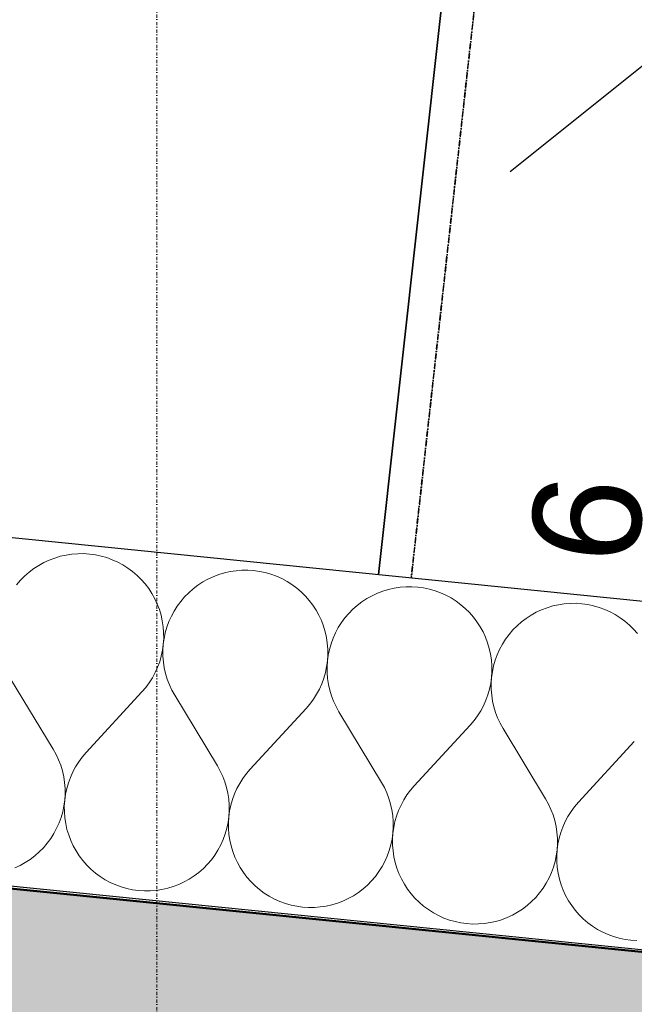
# Model space of a CAD drawing. Header units: millimetres. Extents: x -25972 to 4435, y -2839 to 20217.
# Tile 84 of 110: x -14913 to -14630, y 9410 to 9865. Entities that reach past the tile are written whole.
import ezdxf

# ---------------------------------------------------------------- set-up
doc = ezdxf.new("R2010")
doc.units = ezdxf.units.MM
doc.header["$MEASUREMENT"] = 0
for name, pattern in [('Wipeout_Contour', [1000, 0, -1000]), ('Čerchovaná M', [4.5, 2.5, -0.85, 0.3, -0.85]), ('Čerchovaná S', [3.5, 1.5, -0.85, 0.3, -0.85])]:
    doc.linetypes.add(name, pattern=pattern)
for name, color, linetype in [('7._POHLED ZÁPADNÍ_2_3D prvky fasada nove', 7, 'Continuous'), ('7._POHLED ZÁPADNÍ_2_Interiér - schodiště', 7, 'Continuous'), ('7._POHLED ZÁPADNÍ_2_Konstrukce - nosné', 7, 'Continuous'), ('7._POHLED ZÁPADNÍ_2_Nové_Interiér - schodiště', 7, 'Continuous'), ('7._POHLED ZÁPADNÍ_2_Nové_Konstrukce - nosné', 7, 'Continuous'), ('7._POHLED ZÁPADNÍ_2_Nové_Výplně – Řezové', 7, 'Continuous'), ('7._POHLED ZÁPADNÍ_2_Výplně – Řezové', 7, 'Continuous'), ('7._POHLED ZÁPADNÍ_2_Značky - řezy', 7, 'Continuous')]:
    doc.layers.add(name, color=color, linetype=linetype)
doc.styles.add('GENEROVANÝ_STYL_1', font='txt')

# ---------------------------------------------------------------- blocks, each defined once
blk = doc.blocks.new('*X38', base_point=(-26263.07, -5016.56))
at = {"layer": '7._POHLED ZÁPADNÍ_2_Nové_Výplně – Řezové', "color": 21, "linetype": 'Continuous', "lineweight": 20, "true_color": 0xffaaaa}
for p, q in [((-14899.8, 9614.94), (-14902.27, 9613.8)), ((-14897.26, 9615.91), (-14899.8, 9614.94)), ((-14894.66, 9616.69), (-14897.26, 9615.91)), ((-14892, 9617.29), (-14894.66, 9616.69)), ((-14889.31, 9617.69), (-14892, 9617.29)), ((-14886.6, 9617.91), (-14889.31, 9617.69)), ((-14883.88, 9617.92), (-14886.6, 9617.91)), ((-14881.16, 9617.75), (-14883.88, 9617.92)), ((-14878.47, 9617.38), (-14881.16, 9617.75)), ((-14875.81, 9616.82), (-14878.47, 9617.38)), ((-14873.19, 9616.07), (-14875.81, 9616.82)), ((-14870.64, 9615.13), (-14873.19, 9616.07)), ((-14868.15, 9614.02), (-14870.64, 9615.13)), ((-14906.93, 9610.99), (-14909.09, 9609.34)), ((-14904.65, 9612.48), (-14906.93, 9610.99)), ((-14902.27, 9613.8), (-14904.65, 9612.48)), ((-14865.76, 9612.73), (-14868.15, 9614.02)), ((-14863.46, 9611.28), (-14865.76, 9612.73)), ((-14861.27, 9609.66), (-14863.46, 9611.28)), ((-14813.51, 9610.05), (-14816.2, 9609.64)), ((-14810.79, 9610.26), (-14813.51, 9610.05)), ((-14808.07, 9610.28), (-14810.79, 9610.26)), ((-14805.36, 9610.1), (-14808.07, 9610.28)), ((-14802.66, 9609.73), (-14805.36, 9610.1)), ((-14913.05, 9605.61), (-14914.82, 9603.54)), ((-14911.14, 9607.55), (-14913.05, 9605.61)), ((-14909.09, 9609.34), (-14911.14, 9607.55)), ((-14859.2, 9607.89), (-14861.27, 9609.66)), ((-14857.27, 9605.98), (-14859.2, 9607.89)), ((-14855.47, 9603.93), (-14857.27, 9605.98)), ((-14826.46, 9606.15), (-14828.84, 9604.83)), ((-14824, 9607.29), (-14826.46, 9606.15)), ((-14821.46, 9608.26), (-14824, 9607.29)), ((-14818.85, 9609.05), (-14821.46, 9608.26)), ((-14816.2, 9609.64), (-14818.85, 9609.05)), ((-14800, 9609.17), (-14802.66, 9609.73)), ((-14797.39, 9608.42), (-14800, 9609.17)), ((-14794.83, 9607.49), (-14797.39, 9608.42)), ((-14792.35, 9606.37), (-14794.83, 9607.49)), ((-14789.95, 9605.08), (-14792.35, 9606.37)), ((-14853.83, 9601.77), (-14855.47, 9603.93)), ((-14852.35, 9599.49), (-14853.83, 9601.77)), ((-14833.29, 9601.7), (-14835.33, 9599.9)), ((-14831.12, 9603.34), (-14833.29, 9601.7)), ((-14828.84, 9604.83), (-14831.12, 9603.34)), ((-14787.65, 9603.63), (-14789.95, 9605.08)), ((-14785.47, 9602.01), (-14787.65, 9603.63)), ((-14783.4, 9600.24), (-14785.47, 9602.01)), ((-14743.04, 9601.4), (-14745.65, 9600.61)), ((-14740.39, 9601.99), (-14743.04, 9601.4)), ((-14737.7, 9602.4), (-14740.39, 9601.99)), ((-14734.99, 9602.61), (-14737.7, 9602.4)), ((-14732.27, 9602.63), (-14734.99, 9602.61)), ((-14729.55, 9602.45), (-14732.27, 9602.63)), ((-14726.86, 9602.08), (-14729.55, 9602.45)), ((-14724.19, 9601.52), (-14726.86, 9602.08)), ((-14721.58, 9600.77), (-14724.19, 9601.52)), ((-14719.02, 9599.84), (-14721.58, 9600.77)), ((-14851.03, 9597.11), (-14852.35, 9599.49)), ((-14849.88, 9594.64), (-14851.03, 9597.11)), ((-14837.24, 9597.96), (-14839.01, 9595.89)), ((-14835.33, 9599.9), (-14837.24, 9597.96)), ((-14781.46, 9598.33), (-14783.4, 9600.24)), ((-14779.67, 9596.29), (-14781.46, 9598.33)), ((-14778.02, 9594.12), (-14779.67, 9596.29)), ((-14753.04, 9597.18), (-14755.32, 9595.69)), ((-14750.66, 9598.5), (-14753.04, 9597.18)), ((-14748.19, 9599.65), (-14750.66, 9598.5)), ((-14745.65, 9600.61), (-14748.19, 9599.65)), ((-14716.54, 9598.72), (-14719.02, 9599.84)), ((-14714.15, 9597.44), (-14716.54, 9598.72)), ((-14711.85, 9595.98), (-14714.15, 9597.44)), ((-14848.92, 9592.1), (-14849.88, 9594.64)), ((-14848.13, 9589.49), (-14848.92, 9592.1)), ((-14840.63, 9593.71), (-14842.08, 9591.41)), ((-14839.01, 9595.89), (-14840.63, 9593.71)), ((-14776.54, 9591.84), (-14778.02, 9594.12)), ((-14775.22, 9589.46), (-14776.54, 9591.84)), ((-14759.53, 9592.25), (-14761.44, 9590.31)), ((-14757.48, 9594.05), (-14759.53, 9592.25)), ((-14755.32, 9595.69), (-14757.48, 9594.05)), ((-14709.66, 9594.36), (-14711.85, 9595.98)), ((-14707.59, 9592.59), (-14709.66, 9594.36)), ((-14705.66, 9590.68), (-14707.59, 9592.59)), ((-14672.39, 9592), (-14674.85, 9590.85)), ((-14669.84, 9592.97), (-14672.39, 9592)), ((-14667.24, 9593.75), (-14669.84, 9592.97)), ((-14664.58, 9594.35), (-14667.24, 9593.75)), ((-14661.89, 9594.75), (-14664.58, 9594.35)), ((-14659.18, 9594.96), (-14661.89, 9594.75)), ((-14656.46, 9594.98), (-14659.18, 9594.96)), ((-14653.75, 9594.8), (-14656.46, 9594.98)), ((-14651.05, 9594.44), (-14653.75, 9594.8)), ((-14648.39, 9593.87), (-14651.05, 9594.44)), ((-14645.77, 9593.12), (-14648.39, 9593.87)), ((-14643.22, 9592.19), (-14645.77, 9593.12)), ((-14640.74, 9591.08), (-14643.22, 9592.19)), ((-14847.54, 9586.84), (-14848.13, 9589.49)), ((-14843.37, 9589.01), (-14844.48, 9586.53)), ((-14842.08, 9591.41), (-14843.37, 9589.01)), ((-14774.08, 9586.99), (-14775.22, 9589.46)), ((-14763.2, 9588.25), (-14764.82, 9586.06)), ((-14761.44, 9590.31), (-14763.2, 9588.25)), ((-14703.86, 9588.64), (-14705.66, 9590.68)), ((-14702.22, 9586.47), (-14703.86, 9588.64)), ((-14679.51, 9588.04), (-14681.68, 9586.4)), ((-14677.23, 9589.53), (-14679.51, 9588.04)), ((-14674.85, 9590.85), (-14677.23, 9589.53)), ((-14638.34, 9589.79), (-14640.74, 9591.08)), ((-14636.04, 9588.33), (-14638.34, 9589.79)), ((-14633.85, 9586.71), (-14636.04, 9588.33)), ((-14847.14, 9584.15), (-14847.54, 9586.84)), ((-14846.93, 9581.43), (-14847.14, 9584.15)), ((-14845.41, 9583.97), (-14846.16, 9581.36)), ((-14844.48, 9586.53), (-14845.41, 9583.97)), ((-14773.11, 9584.45), (-14774.08, 9586.99)), ((-14772.33, 9581.84), (-14773.11, 9584.45)), ((-14766.27, 9583.76), (-14767.56, 9581.36)), ((-14764.82, 9586.06), (-14766.27, 9583.76)), ((-14700.73, 9584.19), (-14702.22, 9586.47)), ((-14699.42, 9581.81), (-14700.73, 9584.19)), ((-14685.63, 9582.67), (-14687.4, 9580.6)), ((-14683.72, 9584.6), (-14685.63, 9582.67)), ((-14681.68, 9586.4), (-14683.72, 9584.6)), ((-14631.79, 9584.95), (-14633.85, 9586.71)), ((-14629.85, 9583.03), (-14631.79, 9584.95)), ((-14628.06, 9580.99), (-14629.85, 9583.03)), ((-14847.09, 9576), (-14846.91, 9578.71)), ((-14846.72, 9578.69), (-14847.09, 9576)), ((-14846.91, 9578.71), (-14846.93, 9581.43)), ((-14846.16, 9581.36), (-14846.72, 9578.69)), ((-14771.73, 9579.19), (-14772.33, 9581.84)), ((-14771.33, 9576.5), (-14771.73, 9579.19)), ((-14768.67, 9578.88), (-14769.61, 9576.32)), ((-14767.56, 9581.36), (-14768.67, 9578.88)), ((-14698.27, 9579.34), (-14699.42, 9581.81)), ((-14697.3, 9576.8), (-14698.27, 9579.34)), ((-14689.01, 9578.41), (-14690.47, 9576.11)), ((-14687.4, 9580.6), (-14689.01, 9578.41)), ((-14847.46, 9573.3), (-14847.09, 9576)), ((-14847.09, 9576), (-14847.26, 9573.28)), ((-14771.12, 9573.78), (-14771.33, 9576.5)), ((-14771.1, 9571.06), (-14771.12, 9573.78)), ((-14770.35, 9573.71), (-14770.91, 9571.05)), ((-14769.61, 9576.32), (-14770.35, 9573.71)), ((-14696.52, 9574.19), (-14697.3, 9576.8)), ((-14695.93, 9571.54), (-14696.52, 9574.19)), ((-14691.76, 9573.71), (-14692.87, 9571.23)), ((-14690.47, 9576.11), (-14691.76, 9573.71)), ((-14848.77, 9568.03), (-14848.02, 9570.64)), ((-14848.02, 9570.64), (-14847.46, 9573.3)), ((-14847.26, 9573.28), (-14847.24, 9570.56)), ((-14847.24, 9570.56), (-14847.03, 9567.85)), ((-14771.28, 9568.35), (-14771.1, 9571.06)), ((-14770.91, 9571.05), (-14771.28, 9568.35)), ((-14695.52, 9568.85), (-14695.93, 9571.54)), ((-14692.87, 9571.23), (-14693.8, 9568.68)), ((-14850.82, 9562.99), (-14849.71, 9565.47)), ((-14849.71, 9565.47), (-14848.77, 9568.03)), ((-14847.03, 9567.85), (-14846.62, 9565.16)), ((-14846.62, 9565.16), (-14846.02, 9562.51)), ((-14772.22, 9562.99), (-14771.65, 9565.65)), ((-14771.65, 9565.65), (-14771.28, 9568.35)), ((-14771.28, 9568.35), (-14771.46, 9565.63)), ((-14771.46, 9565.63), (-14771.44, 9562.91)), ((-14695.31, 9566.14), (-14695.52, 9568.85)), ((-14695.3, 9563.42), (-14695.31, 9566.14)), ((-14694.55, 9566.06), (-14695.11, 9563.4)), ((-14693.8, 9568.68), (-14694.55, 9566.06)), ((-14897.92, 9527.55), (-14917.6, 9560.16)), ((-14853.57, 9558.3), (-14852.11, 9560.6)), ((-14852.11, 9560.6), (-14850.82, 9562.99)), ((-14846.02, 9562.51), (-14845.24, 9559.9)), ((-14845.24, 9559.9), (-14844.27, 9557.36)), ((-14773.9, 9557.82), (-14772.97, 9560.38)), ((-14772.97, 9560.38), (-14772.22, 9562.99)), ((-14771.44, 9562.91), (-14771.22, 9560.2)), ((-14771.22, 9560.2), (-14770.82, 9557.51)), ((-14695.85, 9558.01), (-14695.48, 9560.7)), ((-14695.48, 9560.7), (-14695.65, 9557.99)), ((-14695.48, 9560.7), (-14695.3, 9563.42)), ((-14695.11, 9563.4), (-14695.48, 9560.7)), ((-14856.96, 9554.04), (-14855.19, 9556.11)), ((-14855.19, 9556.11), (-14853.57, 9558.3)), ((-14844.27, 9557.36), (-14843.12, 9554.89)), ((-14776.31, 9552.95), (-14775.02, 9555.34)), ((-14775.02, 9555.34), (-14773.9, 9557.82)), ((-14770.82, 9557.51), (-14770.22, 9554.86)), ((-14697.16, 9552.73), (-14696.41, 9555.34)), ((-14696.41, 9555.34), (-14695.85, 9558.01)), ((-14695.65, 9557.99), (-14695.63, 9555.27)), ((-14882.76, 9526.02), (-14856.96, 9554.04)), ((-14843.12, 9554.89), (-14841.8, 9552.52)), ((-14822.12, 9519.9), (-14841.8, 9552.52)), ((-14777.77, 9550.65), (-14776.31, 9552.95)), ((-14770.22, 9554.86), (-14769.43, 9552.25)), ((-14769.43, 9552.25), (-14768.46, 9549.71)), ((-14698.1, 9550.18), (-14697.16, 9552.73)), ((-14695.63, 9555.27), (-14695.42, 9552.55)), ((-14695.42, 9552.55), (-14695.01, 9549.86)), ((-14806.95, 9518.37), (-14781.15, 9546.4)), ((-14781.15, 9546.4), (-14779.38, 9548.46)), ((-14779.38, 9548.46), (-14777.77, 9550.65)), ((-14768.46, 9549.71), (-14767.31, 9547.25)), ((-14767.31, 9547.25), (-14765.99, 9544.87)), ((-14700.5, 9545.3), (-14699.21, 9547.69)), ((-14699.21, 9547.69), (-14698.1, 9550.18)), ((-14695.01, 9549.86), (-14694.41, 9547.21)), ((-14694.41, 9547.21), (-14693.63, 9544.61)), ((-14746.31, 9512.25), (-14765.99, 9544.87)), ((-14703.58, 9540.82), (-14701.96, 9543)), ((-14701.96, 9543), (-14700.5, 9545.3)), ((-14693.63, 9544.61), (-14692.66, 9542.06)), ((-14692.66, 9542.06), (-14691.51, 9539.6)), ((-14731.15, 9510.72), (-14705.35, 9538.75)), ((-14705.35, 9538.75), (-14703.58, 9540.82)), ((-14691.51, 9539.6), (-14690.19, 9537.22)), ((-14670.5, 9504.6), (-14690.19, 9537.22)), ((-14655.34, 9503.07), (-14629.54, 9531.1)), ((-14896.6, 9525.17), (-14897.92, 9527.55)), ((-14895.45, 9522.7), (-14896.6, 9525.17)), ((-14884.53, 9523.95), (-14886.15, 9521.76)), ((-14882.76, 9526.02), (-14884.53, 9523.95)), ((-14894.48, 9520.16), (-14895.45, 9522.7)), ((-14893.7, 9517.56), (-14894.48, 9520.16)), ((-14887.61, 9519.47), (-14888.9, 9517.07)), ((-14886.15, 9521.76), (-14887.61, 9519.47)), ((-14820.79, 9517.52), (-14822.12, 9519.9)), ((-14893.1, 9514.9), (-14893.7, 9517.56)), ((-14892.69, 9512.21), (-14893.1, 9514.9)), ((-14890.01, 9514.59), (-14890.95, 9512.04)), ((-14888.9, 9517.07), (-14890.01, 9514.59)), ((-14819.65, 9515.05), (-14820.79, 9517.52)), ((-14818.68, 9512.51), (-14819.65, 9515.05)), ((-14808.72, 9516.3), (-14810.34, 9514.12)), ((-14806.95, 9518.37), (-14808.72, 9516.3)), ((-14892.48, 9509.5), (-14892.69, 9512.21)), ((-14890.95, 9512.04), (-14891.7, 9509.42)), ((-14817.89, 9509.91), (-14818.68, 9512.51)), ((-14817.29, 9507.25), (-14817.89, 9509.91)), ((-14811.8, 9511.82), (-14813.09, 9509.42)), ((-14810.34, 9514.12), (-14811.8, 9511.82)), ((-14744.99, 9509.87), (-14746.31, 9512.25)), ((-14743.84, 9507.41), (-14744.99, 9509.87)), ((-14731.15, 9510.72), (-14732.92, 9508.65)), ((-14892.63, 9504.06), (-14892.46, 9506.78)), ((-14892.26, 9506.76), (-14892.63, 9504.06)), ((-14892.46, 9506.78), (-14892.48, 9509.5)), ((-14891.7, 9509.42), (-14892.26, 9506.76)), ((-14816.89, 9504.56), (-14817.29, 9507.25)), ((-14814.21, 9506.94), (-14815.14, 9504.39)), ((-14813.09, 9509.42), (-14814.21, 9506.94)), ((-14742.87, 9504.86), (-14743.84, 9507.41)), ((-14734.54, 9506.47), (-14735.99, 9504.17)), ((-14732.92, 9508.65), (-14734.54, 9506.47)), ((-14893.56, 9498.71), (-14893, 9501.37)), ((-14893, 9501.37), (-14892.63, 9504.06)), ((-14892.63, 9504.06), (-14892.81, 9501.35)), ((-14892.81, 9501.35), (-14892.79, 9498.63)), ((-14816.67, 9501.85), (-14816.89, 9504.56)), ((-14816.65, 9499.13), (-14816.67, 9501.85)), ((-14815.89, 9501.77), (-14816.46, 9499.11)), ((-14815.14, 9504.39), (-14815.89, 9501.77)), ((-14742.09, 9502.26), (-14742.87, 9504.86)), ((-14741.49, 9499.61), (-14742.09, 9502.26)), ((-14737.28, 9501.78), (-14738.4, 9499.29)), ((-14735.99, 9504.17), (-14737.28, 9501.78)), ((-14669.18, 9502.22), (-14670.5, 9504.6)), ((-14668.03, 9499.76), (-14669.18, 9502.22)), ((-14657.11, 9501.01), (-14658.73, 9498.82)), ((-14655.34, 9503.07), (-14657.11, 9501.01)), ((-14894.31, 9496.09), (-14893.56, 9498.71)), ((-14892.79, 9498.63), (-14892.58, 9495.92)), ((-14817.2, 9493.72), (-14816.83, 9496.42)), ((-14816.83, 9496.42), (-14817.01, 9493.7)), ((-14816.83, 9496.42), (-14816.65, 9499.13)), ((-14816.46, 9499.11), (-14816.83, 9496.42)), ((-14741.08, 9496.92), (-14741.49, 9499.61)), ((-14740.87, 9494.2), (-14741.08, 9496.92)), ((-14739.34, 9496.74), (-14740.09, 9494.13)), ((-14738.4, 9499.29), (-14739.34, 9496.74)), ((-14667.07, 9497.22), (-14668.03, 9499.76)), ((-14666.28, 9494.61), (-14667.07, 9497.22)), ((-14660.19, 9496.52), (-14661.48, 9494.13)), ((-14658.73, 9498.82), (-14660.19, 9496.52)), ((-14896.35, 9491.05), (-14895.24, 9493.54)), ((-14895.24, 9493.54), (-14894.31, 9496.09)), ((-14892.58, 9495.92), (-14892.18, 9493.23)), ((-14892.18, 9493.23), (-14891.59, 9490.57)), ((-14817.75, 9491.06), (-14817.2, 9493.72)), ((-14817.01, 9493.7), (-14816.99, 9490.98)), ((-14740.85, 9491.48), (-14740.87, 9494.2)), ((-14740.09, 9494.13), (-14740.65, 9491.46)), ((-14665.68, 9491.96), (-14666.28, 9494.61)), ((-14665.27, 9489.27), (-14665.68, 9491.96)), ((-14662.59, 9491.65), (-14663.53, 9489.09)), ((-14661.48, 9494.13), (-14662.59, 9491.65)), ((-14899.09, 9486.36), (-14897.64, 9488.66)), ((-14897.64, 9488.66), (-14896.35, 9491.05)), ((-14891.59, 9490.57), (-14890.8, 9487.97)), ((-14890.8, 9487.97), (-14889.84, 9485.42)), ((-14819.43, 9485.89), (-14818.5, 9488.44)), ((-14818.5, 9488.44), (-14817.75, 9491.06)), ((-14816.99, 9490.98), (-14816.78, 9488.27)), ((-14816.78, 9488.27), (-14816.38, 9485.58)), ((-14741.39, 9486.07), (-14741.02, 9488.77)), ((-14741.02, 9488.77), (-14741.2, 9486.05)), ((-14741.02, 9488.77), (-14740.85, 9491.48)), ((-14740.65, 9491.46), (-14741.02, 9488.77)), ((-14665.06, 9486.56), (-14665.27, 9489.27)), ((-14663.53, 9489.09), (-14664.28, 9486.48)), ((-14902.48, 9482.1), (-14900.71, 9484.17)), ((-14900.71, 9484.17), (-14899.09, 9486.36)), ((-14889.84, 9485.42), (-14888.69, 9482.96)), ((-14888.69, 9482.96), (-14887.37, 9480.58)), ((-14821.83, 9481.01), (-14820.55, 9483.4)), ((-14820.55, 9483.4), (-14819.43, 9485.89)), ((-14816.38, 9485.58), (-14815.78, 9482.92)), ((-14815.78, 9482.92), (-14815, 9480.32)), ((-14742.7, 9480.79), (-14741.95, 9483.41)), ((-14741.95, 9483.41), (-14741.39, 9486.07)), ((-14741.2, 9486.05), (-14741.18, 9483.33)), ((-14741.18, 9483.33), (-14740.97, 9480.62)), ((-14665.22, 9481.12), (-14665.04, 9483.84)), ((-14664.84, 9483.82), (-14665.22, 9481.12)), ((-14665.04, 9483.84), (-14665.06, 9486.56)), ((-14664.28, 9486.48), (-14664.84, 9483.82)), ((-14908.6, 9476.72), (-14906.43, 9478.37)), ((-14906.43, 9478.37), (-14904.39, 9480.16)), ((-14904.39, 9480.16), (-14902.48, 9482.1)), ((-14887.37, 9480.58), (-14885.89, 9478.3)), ((-14885.89, 9478.3), (-14884.25, 9476.13)), ((-14824.9, 9476.52), (-14823.29, 9478.71)), ((-14823.29, 9478.71), (-14821.83, 9481.01)), ((-14815, 9480.32), (-14814.03, 9477.77)), ((-14744.74, 9475.76), (-14743.63, 9478.24)), ((-14743.63, 9478.24), (-14742.7, 9480.79)), ((-14740.97, 9480.62), (-14740.57, 9477.93)), ((-14666.14, 9475.76), (-14665.58, 9478.42)), ((-14665.58, 9478.42), (-14665.22, 9481.12)), ((-14665.22, 9481.12), (-14665.39, 9478.41)), ((-14665.39, 9478.41), (-14665.38, 9475.69)), ((-14915.72, 9472.77), (-14913.26, 9473.91)), ((-14913.26, 9473.91), (-14910.88, 9475.23)), ((-14910.88, 9475.23), (-14908.6, 9476.72)), ((-14884.25, 9476.13), (-14882.45, 9474.08)), ((-14882.45, 9474.08), (-14880.52, 9472.17)), ((-14828.58, 9472.51), (-14826.67, 9474.45)), ((-14826.67, 9474.45), (-14824.9, 9476.52)), ((-14814.03, 9477.77), (-14812.89, 9475.31)), ((-14812.89, 9475.31), (-14811.57, 9472.93)), ((-14746.03, 9473.36), (-14744.74, 9475.76)), ((-14740.57, 9477.93), (-14739.98, 9475.28)), ((-14739.98, 9475.28), (-14739.19, 9472.67)), ((-14666.89, 9473.15), (-14666.14, 9475.76)), ((-14665.38, 9475.69), (-14665.17, 9472.97)), ((-14880.52, 9472.17), (-14878.45, 9470.4)), ((-14878.45, 9470.4), (-14876.26, 9468.79)), ((-14835.07, 9467.59), (-14832.79, 9469.07)), ((-14832.79, 9469.07), (-14830.63, 9470.72)), ((-14830.63, 9470.72), (-14828.58, 9472.51)), ((-14811.57, 9472.93), (-14810.08, 9470.65)), ((-14810.08, 9470.65), (-14808.44, 9468.48)), ((-14750.87, 9466.8), (-14749.1, 9468.87)), ((-14749.1, 9468.87), (-14747.48, 9471.06)), ((-14747.48, 9471.06), (-14746.03, 9473.36)), ((-14739.19, 9472.67), (-14738.23, 9470.13)), ((-14738.23, 9470.13), (-14737.08, 9467.66)), ((-14668.94, 9468.11), (-14667.82, 9470.59)), ((-14667.82, 9470.59), (-14666.89, 9473.15)), ((-14665.17, 9472.97), (-14664.76, 9470.28)), ((-14664.76, 9470.28), (-14664.17, 9467.63)), ((-14876.26, 9468.79), (-14873.96, 9467.33)), ((-14873.96, 9467.33), (-14871.57, 9466.04)), ((-14871.57, 9466.04), (-14869.08, 9464.93)), ((-14869.08, 9464.93), (-14866.53, 9463.99)), ((-14842.46, 9464.15), (-14839.92, 9465.12)), ((-14839.92, 9465.12), (-14837.45, 9466.27)), ((-14837.45, 9466.27), (-14835.07, 9467.59)), ((-14808.44, 9468.48), (-14806.65, 9466.44)), ((-14806.65, 9466.44), (-14804.71, 9464.52)), ((-14804.71, 9464.52), (-14802.64, 9462.76)), ((-14754.82, 9463.07), (-14752.78, 9464.87)), ((-14752.78, 9464.87), (-14750.87, 9466.8)), ((-14737.08, 9467.66), (-14735.76, 9465.28)), ((-14735.76, 9465.28), (-14734.28, 9463)), ((-14671.68, 9463.41), (-14670.22, 9465.71)), ((-14670.22, 9465.71), (-14668.94, 9468.11)), ((-14664.17, 9467.63), (-14663.39, 9465.02)), ((-14663.39, 9465.02), (-14662.42, 9462.48)), ((-14866.53, 9463.99), (-14863.91, 9463.24)), ((-14863.91, 9463.24), (-14861.25, 9462.68)), ((-14861.25, 9462.68), (-14858.56, 9462.31)), ((-14858.56, 9462.31), (-14855.84, 9462.14)), ((-14855.84, 9462.14), (-14853.12, 9462.15)), ((-14853.12, 9462.15), (-14850.41, 9462.37)), ((-14850.41, 9462.37), (-14847.72, 9462.77)), ((-14847.72, 9462.77), (-14845.06, 9463.37)), ((-14845.06, 9463.37), (-14842.46, 9464.15)), ((-14802.64, 9462.76), (-14800.45, 9461.14)), ((-14800.45, 9461.14), (-14798.16, 9459.68)), ((-14761.64, 9458.62), (-14759.27, 9459.94)), ((-14759.27, 9459.94), (-14756.99, 9461.43)), ((-14756.99, 9461.43), (-14754.82, 9463.07)), ((-14734.28, 9463), (-14732.63, 9460.83)), ((-14732.63, 9460.83), (-14730.84, 9458.79)), ((-14675.06, 9459.16), (-14673.29, 9461.22)), ((-14673.29, 9461.22), (-14671.68, 9463.41)), ((-14662.42, 9462.48), (-14661.28, 9460.01)), ((-14661.28, 9460.01), (-14659.96, 9457.63)), ((-14798.16, 9459.68), (-14795.76, 9458.39)), ((-14795.76, 9458.39), (-14793.28, 9457.28)), ((-14793.28, 9457.28), (-14790.72, 9456.35)), ((-14790.72, 9456.35), (-14788.11, 9455.6)), ((-14788.11, 9455.6), (-14785.45, 9455.03)), ((-14771.91, 9455.12), (-14769.26, 9455.72)), ((-14769.26, 9455.72), (-14766.65, 9456.5)), ((-14766.65, 9456.5), (-14764.11, 9457.47)), ((-14764.11, 9457.47), (-14761.64, 9458.62)), ((-14730.84, 9458.79), (-14728.9, 9456.88)), ((-14728.9, 9456.88), (-14726.84, 9455.11)), ((-14681.18, 9453.78), (-14679.01, 9455.42)), ((-14679.01, 9455.42), (-14676.97, 9457.22)), ((-14676.97, 9457.22), (-14675.06, 9459.16)), ((-14659.96, 9457.63), (-14658.47, 9455.35)), ((-14658.47, 9455.35), (-14656.83, 9453.18)), ((-14785.45, 9455.03), (-14782.75, 9454.67)), ((-14782.75, 9454.67), (-14780.04, 9454.49)), ((-14780.04, 9454.49), (-14777.32, 9454.51)), ((-14777.32, 9454.51), (-14774.6, 9454.72)), ((-14774.6, 9454.72), (-14771.91, 9455.12)), ((-14726.84, 9455.11), (-14724.65, 9453.49)), ((-14724.65, 9453.49), (-14722.35, 9452.03)), ((-14722.35, 9452.03), (-14719.95, 9450.75)), ((-14719.95, 9450.75), (-14717.47, 9449.63)), ((-14688.31, 9449.82), (-14685.84, 9450.97)), ((-14685.84, 9450.97), (-14683.46, 9452.29)), ((-14683.46, 9452.29), (-14681.18, 9453.78)), ((-14656.83, 9453.18), (-14655.03, 9451.14)), ((-14655.03, 9451.14), (-14653.1, 9449.23)), ((-14717.47, 9449.63), (-14714.92, 9448.7)), ((-14714.92, 9448.7), (-14712.3, 9447.95)), ((-14712.3, 9447.95), (-14709.64, 9447.39)), ((-14709.64, 9447.39), (-14706.95, 9447.02)), ((-14706.95, 9447.02), (-14704.23, 9446.84)), ((-14704.23, 9446.84), (-14701.51, 9446.86)), ((-14701.51, 9446.86), (-14698.8, 9447.07)), ((-14698.8, 9447.07), (-14696.11, 9447.48)), ((-14696.11, 9447.48), (-14693.45, 9448.07)), ((-14693.45, 9448.07), (-14690.85, 9448.86)), ((-14690.85, 9448.86), (-14688.31, 9449.82)), ((-14653.1, 9449.23), (-14651.03, 9447.46)), ((-14651.03, 9447.46), (-14648.84, 9445.84)), ((-14648.84, 9445.84), (-14646.55, 9444.39)), ((-14646.55, 9444.39), (-14644.15, 9443.1)), ((-14644.15, 9443.1), (-14641.67, 9441.98)), ((-14641.67, 9441.98), (-14639.11, 9441.05)), ((-14639.11, 9441.05), (-14636.5, 9440.3)), ((-14636.5, 9440.3), (-14633.83, 9439.74)), ((-14633.83, 9439.74), (-14631.14, 9439.37)), ((-14631.14, 9439.37), (-14628.42, 9439.19))]:
    blk.add_line(p, q, dxfattribs=at)

msp = doc.modelspace()

# ---------------------------------------------------------------- linework, layer by layer
at = {"layer": '7._POHLED ZÁPADNÍ_2_Nové_Interiér - schodiště', "color": 1, "linetype": 'Continuous', "lineweight": 25}
for p, q in [((-14748.62, 9599.95), (-14649.44, 10494.47)), ((-14649.44, 10494.47), (-14748.62, 9599.95)), ((-14410.79, 10015.25), (-14686.82, 9794.32)), ((-14460.38, 9567.99), (-17054.49, 9855.61)), ((-17055.81, 9843.68), (-14461.71, 9556.06)), ((-15036.85, 9631.91), (-14748.62, 9599.95)), ((-14748.62, 9599.95), (-14460.38, 9567.99))]:
    msp.add_line(p, q, dxfattribs=at)
at = {"layer": '7._POHLED ZÁPADNÍ_2_Nové_Interiér - schodiště', "color": 1, "linetype": 'Čerchovaná M', "lineweight": 25, "flags": 128}
for points in [[(-14922.57, 10524.75), (-15021.74, 9630.23), (-14733.51, 9598.27), (-14634.33, 10492.79)], [(-14634.33, 10492.79), (-14733.51, 9598.27), (-14460.38, 9567.99), (-14361.21, 10462.51)]]:
    msp.add_lwpolyline(points, close=True, dxfattribs=at)

# ---------------------------------------------------------------- texts
at = {"layer": '7._POHLED ZÁPADNÍ_2_Interiér - schodiště', "color": 1, "linetype": 'Continuous', "lineweight": 25, "insert": (-14649.69, 9653.34), "char_height": 50, "attachment_point": 4, "rotation": 263.6732, "style": 'GENEROVANÝ_STYL_1'}
msp.add_mtext('\\A1;{\\pql;\\fArial|b0|i0|c238|p38;9}', dxfattribs=at)

# ---------------------------------------------------------------- next in the draw order: wipeouts: each hides what was drawn before it
at = {"color": 254, "linetype": 'Wipeout_Contour', "lineweight": 0, "ltscale": 91120.356399}
msp.add_wipeout([(-16226.99, 9656.85), (-16233.01, 9597.15), (-14385.2, 9410.73), (-14369.14, 9569.92), (-16216.95, 9756.34)], dxfattribs=at).dxf.layer = '7._POHLED ZÁPADNÍ_2_Nové_Výplně – Řezové'

# ---------------------------------------------------------------- next in the draw order: hatches: boundary and pattern name
at = {"layer": '7._POHLED ZÁPADNÍ_2_Výplně – Řezové', "linetype": 'Continuous', "lineweight": 13}
msp.add_hatch(color=254, dxfattribs=at).paths.add_polyline_path([(-15864.05, 9055.6), (-14435.11, 8912.26), (-14385.2, 9409.76), (-15814.15, 9553.1)])

# ---------------------------------------------------------------- next in the draw order: linework, layer by layer
at = {"layer": '7._POHLED ZÁPADNÍ_2_Konstrukce - nosné', "color": 7, "linetype": 'Continuous', "lineweight": 50, "flags": 128}
msp.add_lwpolyline([(-14385.2, 9409.76), (-15814.15, 9553.1)], dxfattribs=at)
at = {"layer": '7._POHLED ZÁPADNÍ_2_Nové_Konstrukce - nosné', "color": 1, "linetype": 'Continuous', "lineweight": 25, "flags": 128}
for points in [[(-14369.14, 9569.92), (-16216.95, 9756.34)], [(-16233.01, 9597.15), (-14385.2, 9410.73)]]:
    msp.add_lwpolyline(points, dxfattribs=at)
at = {"layer": '7._POHLED ZÁPADNÍ_2_Značky - řezy', "color": 154, "linetype": 'Čerchovaná S', "lineweight": 13}
msp.add_line((-14850.07, 19645.96), (-14850.07, -411.79), dxfattribs=at)

# ---------------------------------------------------------------- next in the draw order: block references
at = {"layer": '7._POHLED ZÁPADNÍ_2_3D prvky fasada nove', "color": 9, "linetype": 'Continuous', "lineweight": 13}
msp.add_blockref('*X38', (-26263.07, -5016.56), dxfattribs=at)

doc.saveas('drawing.dxf')
